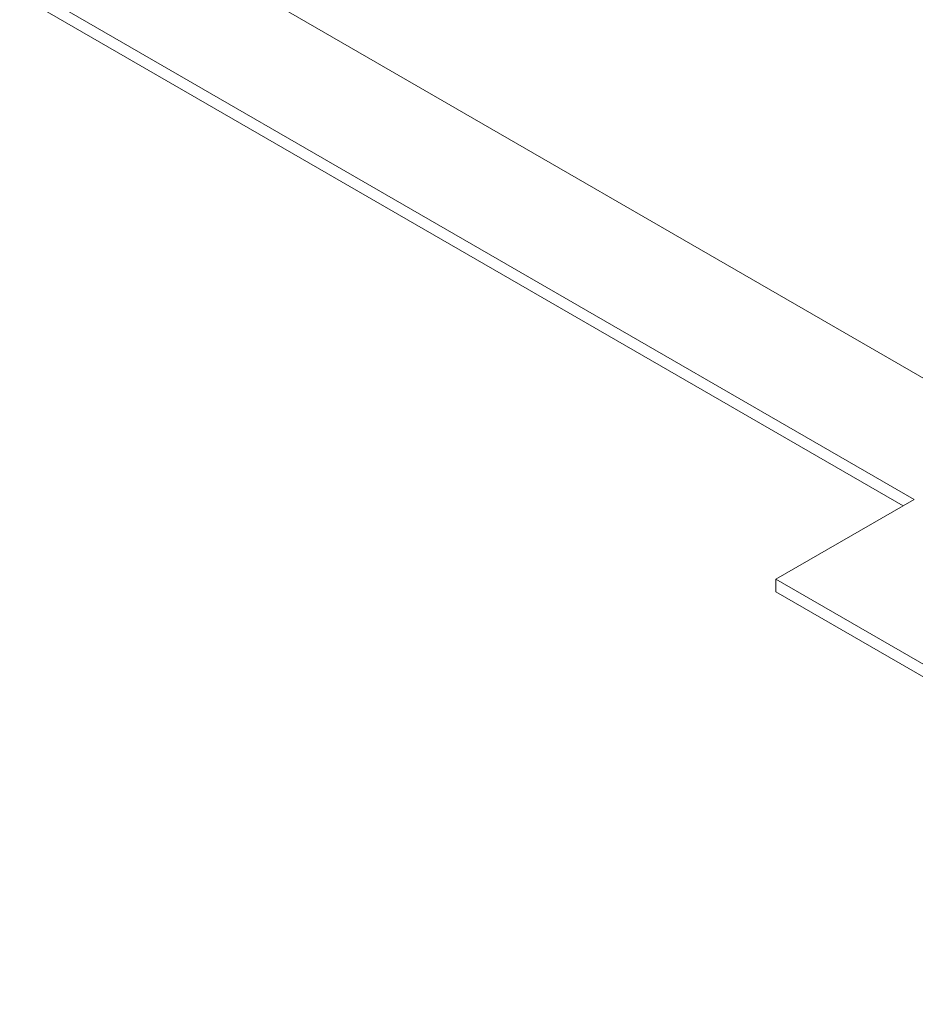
# Model space of a CAD drawing. Header units: metres. Extents: x -16.8 to 29.9, y -11.9 to 37.1.
# Tile 83 of 202: x 18.2 to 21.1, y -11.1 to -7.9. Entities that reach past the tile are written whole.
import ezdxf

# ---------------------------------------------------------------- set-up
doc = ezdxf.new("R2010")
doc.units = ezdxf.units.M
doc.layers.add('A-FLOR', color=7, linetype='Continuous', lineweight=5)

msp = doc.modelspace()

# ---------------------------------------------------------------- linework, layer by layer
at = {"layer": 'A-FLOR'}
for p, q in [((18.1957, -7.7807), (21.0807, -9.4463)), ((21.3424, -9.1892), (18.9028, -7.7807)), ((21.0453, -9.4668), (18.1957, -7.8215)), ((21.0807, -9.4463), (20.6353, -9.7035)), ((20.6353, -9.7035), (22.9405, -11.0344)), ((20.6353, -9.7443), (20.6353, -9.7035)), ((22.9405, -11.0752), (20.6353, -9.7443))]:
    msp.add_line(p, q, dxfattribs=at)

doc.saveas('drawing.dxf')
